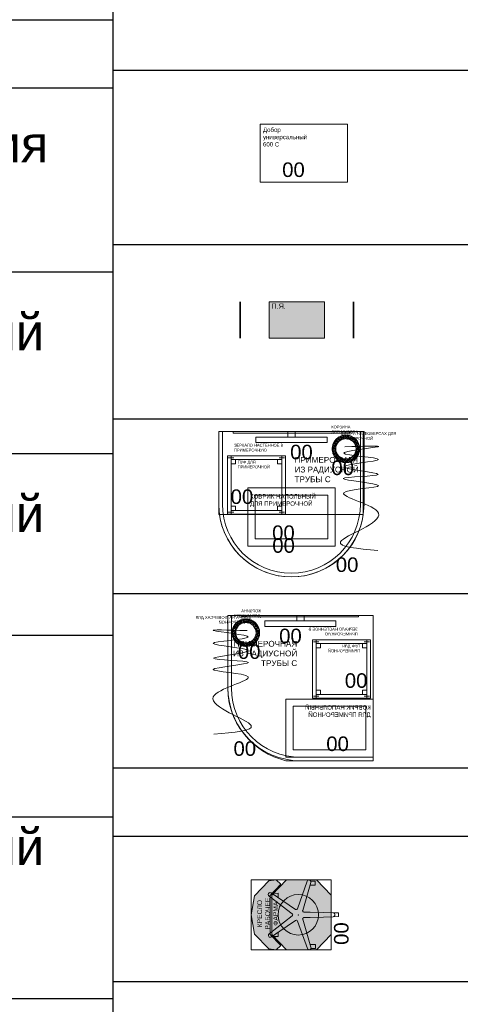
# Model space of a CAD drawing. Header units: millimetres. Extents: x -692150 to 2662533, y -92609 to 65084.
# Tile 48 of 256: x -60145 to -57112, y -47900 to -41125. Entities that reach past the tile are written whole.
import ezdxf
from ezdxf import colors
from ezdxf.entities.mleader import LeaderData, LeaderLine
from ezdxf.math import Vec2, Vec3

# ---------------------------------------------------------------- set-up
doc = ezdxf.new("R2010")
doc.units = ezdxf.units.MM
doc.layers.get('Defpoints').update_dxf_attribs({"color": 30})
doc.layers.add('09_АР_Мебель', color=7, linetype='Continuous', lineweight=9, true_color=0x000000)
doc.layers.add('1. ПОДЛОЖКА', color=7, linetype='Continuous', lineweight=0, true_color=0x9b9292)
doc.layers.add('11_АР_Номер мебели', color=1, linetype='Continuous', lineweight=13, plot=False)
doc.layers.add('17_АР_Текст', color=235, linetype='Continuous', lineweight=0)
doc.styles.add('_ТЕКСТОВЫЙ', font='arial.ttf', dxfattribs={"width": 0.8})
doc.styles.add('HVAC_AEP', font='arial.ttf')
doc.styles.get("Standard").update_dxf_attribs({"font": 'arial.ttf'})

# ---------------------------------------------------------------- blocks, each defined once
blk = doc.blocks.new('_Dot')
at = {"color": 0, "linetype": 'ByBlock', "lineweight": -2}
blk.add_line((-0.5, 0), (-1, 0), dxfattribs=at)
at = {"color": 0, "linetype": 'ByBlock', "const_width": 0.5}
blk.add_lwpolyline([(-0.25, 0, 1), (0.25, 0, 1)], format="xyb", close=True, dxfattribs=at)
blk = doc.blocks.new('*T216')
at = {"color": 0, "linetype": 'ByBlock', "lineweight": -2, "transparency": 16777216}
for p, q in [((0, 0), (6500, 0)), ((0, 0), (0, -13669.7)), ((6500, 0), (6500, -13669.7)), ((0, -469.7), (6500, -469.7)), ((2500, -469.7), (2500, -13669.7)), ((0, -1669.7), (6500, -1669.7)), ((0, -2869.7), (6500, -2869.7)), ((0, -4069.7), (6500, -4069.7)), ((0, -5269.7), (6500, -5269.7)), ((0, -6469.7), (6500, -6469.7)), ((0, -7669.7), (6500, -7669.7)), ((0, -8869.7), (6500, -8869.7)), ((0, -10069.7), (6500, -10069.7)), ((0, -11269.7), (6500, -11269.7)), ((0, -12469.7), (6500, -12469.7)), ((0, -13669.7), (6500, -13669.7))]:
    blk.add_line(p, q, dxfattribs=at)
at = {"color": 0, "lineweight": 15, "transparency": 16777216, "style": 'HVAC_AEP'}
for s, insert, char_height, width, attachment_point in [('Хранение (стеллажи, шкафы)', (3250, -234.8), 300, 6497, 5), ('Стеллаж 400мм', (2550, -1069.7), 250, 3900, 4), ('Стеллаж 600мм', (2550, -2269.7), 250, 3900, 4), ('Стеллаж для^Jрозницы 400мм', (2550, -3469.7), 250, 3900, 4), ('Стеллаж для^Jрозницы 600мм', (2550, -4669.7), 250, 3900, 4), ('Шкаф ТМЦ', (2550, -5869.7), 250, 3900, 4), ('Шкаф для розницы', (2550, -7069.7), 250, 3900, 4), ('Шкаф Архива', (2550, -8269.7), 250, 3900, 4), ('Сейф', (2550, -9469.7), 250, 3900, 4), ('Шкаф уборочного^Jинвентаря', (2550, -10669.7), 250, 3900, 4), ('Шкаф для одежды', (2550, -11869.7), 250, 3900, 4), ('Шкаф для личных^Jвещей', (2550, -13069.7), 250, 3900, 4)]:
    blk.add_mtext(s, dxfattribs=dict(at, insert=insert, char_height=char_height, width=width, attachment_point=attachment_point))
blk = doc.blocks.new('*T217')
at = {"color": 0, "linetype": 'ByBlock', "lineweight": -2, "transparency": 16777216}
for p, q in [((0, 0), (6500, 0)), ((0, 0), (0, -14269.7)), ((6500, 0), (6500, -14269.7)), ((0, -469.7), (6500, -469.7)), ((2500, -469.7), (2500, -14269.7)), ((0, -1735.2), (6500, -1735.2)), ((0, -2985.2), (6500, -2985.2)), ((0, -4235.2), (6500, -4235.2)), ((0, -5485.2), (6500, -5485.2)), ((0, -6735.2), (6500, -6735.2)), ((0, -7985.2), (6500, -7985.2)), ((0, -9235.2), (6500, -9235.2)), ((0, -10335.2), (6500, -10335.2)), ((0, -11435.2), (6500, -11435.2)), ((0, -12535.2), (6500, -12535.2)), ((0, -14269.7), (6500, -14269.7))]:
    blk.add_line(p, q, dxfattribs=at)
at = {"color": 0, "lineweight": 15, "transparency": 16777216, "style": 'HVAC_AEP'}
for s, insert, char_height, width, attachment_point in [('Клиентский зал', (3250, -234.8), 300, 6497, 5), ('Стол для заполнения^Jдокументов/МГН', (2550, -1102.4), 250, 3900, 4), ('Стеллаж пристенный^J2250 х 665 х 500', (2550, -2360.2), 250, 3900, 4), ('Стеллаж пристенный^J2250 х 1000 х 500', (2550, -3610.2), 250, 3900, 4), ('Стеллаж островной^J1550 х 1000 х 1000', (2550, -4860.2), 250, 3900, 4), ('Стеллаж пристенный^Jугловой^J2250 х 1000 х 500', (2550, -6110.2), 250, 3900, 4), ('Стул для мест^Jожидания (голубой)', (2550, -7360.2), 250, 3900, 4), ('Рекламно^Jинформационный^Jстенд А3', (2550, -8610.2), 250, 3900, 4), ('Информационный^Jстенд А4', (2550, -9785.2), 250, 3900, 4), ('Стойка поворотная^Jдля ГЖП', (2550, -10885.2), 250, 3900, 4), ('Стойка поворотная^Jдля открыток', (2550, -11985.2), 250, 3900, 4), ('Банкомат', (2550, -13402.4), 250, 3900, 4)]:
    blk.add_mtext(s, dxfattribs=dict(at, insert=insert, char_height=char_height, width=width, attachment_point=attachment_point))
blk = doc.blocks.new('*T218')
at = {"color": 0, "linetype": 'ByBlock', "lineweight": -2, "transparency": 16777216}
for p, q in [((0, 0), (6500, 0)), ((0, 0), (0, -18817.053206)), ((2500, 0), (2500, -16417.053206)), ((6500, 0), (6500, -18817.053206)), ((0, -1200), (6500, -1200)), ((0, -2400), (6500, -2400)), ((0, -3600), (6500, -3600)), ((0, -4800), (6500, -4800)), ((0, -6408.526603), (6500, -6408.526603)), ((0, -8017.053206), (6500, -8017.053206)), ((0, -9217.053206), (6500, -9217.053206)), ((0, -10417.053206), (6500, -10417.053206)), ((0, -11617.053206), (6500, -11617.053206)), ((0, -12817.053206), (6500, -12817.053206)), ((0, -14017.053206), (6500, -14017.053206)), ((0, -15217.053206), (6500, -15217.053206)), ((0, -16417.053206), (2500, -16417.053206)), ((0, -17617.053206), (6500, -17617.053206)), ((2500, -17617.053206), (2500, -18817.053206)), ((0, -18817.053206), (6500, -18817.053206))]:
    blk.add_line(p, q, dxfattribs=at)
at = {"color": 0, "linetype": 'ByBlock', "lineweight": 9, "transparency": 16777216}
for q in [(6500, -16417.053206), (2500, -17617.053206)]:
    blk.add_line((2500, -16417.053206), q, dxfattribs=at)
at = {"color": 0, "lineweight": 15, "transparency": 16777216, "char_height": 250, "width": 3900, "attachment_point": 4, "style": 'HVAC_AEP'}
for s, insert in [('Холодильник для^Jнапитков', (2550, -600)), ('Ларь морозильный', (2550, -1800)), ('Шкаф абонементный', (2550, -3000)), ('Витрина настенная', (2550, -4200)), ('Барьер^Jуниверсальный для^Jоткрытой выкладки^J1400 С', (2550, -5604.263302)), ('Барьер^Jуниверсальный для^Jоткрытой выкладки^J700 С', (2550, -7212.789905)), ('Витрина напольная', (2550, -8617.053206)), ('Стеллаж для^Jгофротары', (2550, -9817.053206)), ('Терминал СУО^Jнапольный', (2550, -11017.053206)), ('Добор^Jуниверсальный 200 С', (2550, -12217.053206)), ('Добор^Jуниверсальный 400 С', (2550, -13417.053206)), ('Добор^Jуниверсальный 600 С', (2550, -14617.053206)), ('Почтовый ящик', (2550, -15817.053206)), ('Примерочная ', (2550, -17017.053206)), ('Примерочная ', (2550, -18217.053206))]:
    blk.add_mtext(s, dxfattribs=dict(at, insert=insert))
blk = doc.blocks.new('Почтовый ящик')
at = {"layer": '09_АР_Мебель', "true_color": 0x2776bb, "transparency": 33554559}
h = blk.add_hatch(color=152, dxfattribs=at)
h.dxf.hatch_style = 1
h.paths.add_polyline_path([(380, 0), (0, 0), (0, -250), (380, -250)])
at = {"layer": '09_АР_Мебель'}
blk.add_lwpolyline([(380, 0), (0, 0), (0, -250), (380, -250)], close=True, dxfattribs=at)
blk.add_lwpolyline([(380, 0), (0, 0), (0, -250), (380, -250)], close=True, dxfattribs=at)
at = {"layer": 'Defpoints', "lineweight": 35}
for points in [[(-200, 0), (-200, -250)], [(580, 0), (580, -250)]]:
    blk.add_lwpolyline(points, dxfattribs=at)
at = {"layer": '09_АР_Мебель', "insert": (16.1, -12.6), "char_height": 35, "attachment_point": 1}
blk.add_mtext_dynamic_manual_height_columns('{\\C7;П.Я.}', width=258, gutter_width=12.5, heights=[0], dxfattribs=at)
blk = doc.blocks.new('*U257')
at = {"layer": '09_АР_Мебель'}
blk.add_lwpolyline([(0, 0), (600, 0), (600, -400), (0, -400)], close=True, dxfattribs=at)
at = {"layer": '1. ПОДЛОЖКА'}
blk.add_lwpolyline([(0, 0), (600, 0), (600, -400), (0, -400)], close=True, dxfattribs=at)
at = {"flags": 1}
for tag, p in [('КОД_ОБОРУДОВАНИЯ', (170.1, 135.1)), ('ДОП_ИНФОРМАЦИЯ', (170.1, 82.9)), ('ДОГОВОР', (170.1, 27.9))]:
    blk.add_attdef(tag, p, '', height=25, dxfattribs=at)
at = {"layer": '09_АР_Мебель', "lineweight": 0, "insert": (19.5, -24.3), "char_height": 30, "attachment_point": 1}
blk.add_mtext_dynamic_manual_height_columns('{\\C7;Добор универсальный 600 С}', width=348.407, gutter_width=12.5, heights=[0], dxfattribs=at)
at = {"layer": '11_АР_Номер мебели', "flags": 4}
blk.add_attdef('Номер', (151.7, -364.1), '', height=100, dxfattribs=at)
blk = doc.blocks.new('ПРИМЕРОЧНАЯ ИЗ РАДИУСНОЙ ТРУБЫ С')
at = {"layer": '09_АР_Мебель', "lineweight": 0}
for points in [[(0, 0), (1000, 0)], [(25, -500), (25, 0), (0, 0), (0, -500)], [(1000, -500), (1000, 0), (975, 0), (975, -500)]]:
    blk.add_lwpolyline(points, dxfattribs=at)
for radius in [500, 475]:
    blk.add_arc((500, -500), radius, 180, 0, dxfattribs=at)
at = {"flags": 1}
for tag, p in [('КОД_ОБОРУДОВАНИЯ', (7.7, 111.4)), ('ДОП_ИНФОРМАЦИЯ', (7.7, 59.2)), ('ДОГОВОР', (12.8, 9.2))]:
    blk.add_attdef(tag, p, '', height=25, dxfattribs=at)
at = {"layer": '09_АР_Мебель', "insert": (522, -174.8), "char_height": 40, "attachment_point": 1}
blk.add_mtext_dynamic_manual_height_columns('{\\C7;ПРИМЕРОЧНАЯ ИЗ РАДИУСНОЙ ТРУБЫ С}', width=500, gutter_width=12.5, heights=[0], dxfattribs=at)
at = {"layer": '11_АР_Номер мебели', "flags": 4}
blk.add_attdef('Номер', (286.5, -925.7), '', height=100, dxfattribs=at)
blk = doc.blocks.new('Зеркало настенное в примерочную')
at = {"layer": '09_АР_Мебель', "lineweight": 0}
for points in [[(-400.3, -10), (399.7, -10), (399.7, 0), (-400.3, 0), (-400.3, -10)], [(-245, -75), (-245, -37.5), (245, -37.5), (245, -75), (-245, -75)]]:
    blk.add_lwpolyline(points, dxfattribs=at)
blk.add_lwpolyline([(-25.1, 0), (25.1, 0), (25.1, -37.5), (-25.1, -37.5)], close=True, dxfattribs=at)
at = {"flags": 1}
for tag, p in [('КОД_ОБОРУДОВАНИЯ', (-392.6, 111.4)), ('ДОП_ИНФОРМАЦИЯ', (-392.6, 59.2)), ('ДОГОВОР', (-387.5, 9.2))]:
    blk.add_attdef(tag, p, '', height=25, dxfattribs=at)
at = {"layer": '09_АР_Мебель', "insert": (-394.8, -84.1), "char_height": 20, "attachment_point": 1}
blk.add_mtext_dynamic_manual_height_columns('{\\C7;ЗЕРКАЛО НАСТЕННОЕ В ПРИМЕРОЧНУЮ}', width=500, gutter_width=12.5, heights=[0], dxfattribs=at)
at = {"layer": '11_АР_Номер мебели', "flags": 4}
blk.add_attdef('Номер', (12, -174.1), '', height=100, dxfattribs=at)
blk = doc.blocks.new('Пуф для примерочной')
at = {"layer": '09_АР_Мебель'}
for points in [[(0, -400), (0, 0), (25, 0), (25, -400), (0, -400)], [(375, -25), (25, -25), (25, 0), (375, 0), (375, -25)], [(375, -400), (375, 0), (400, 0), (400, -400), (375, -400)], [(6.5, -12.5), (43.5, -12.5)], [(25, -25), (55, -25), (55, -55), (25, -55), (25, -25)], [(345, -25), (375, -25), (375, -55), (345, -55), (345, -25)], [(356.5, -12.5), (393.5, -12.5)], [(6.5, -387.5), (43.5, -387.5)], [(25, -345), (55, -345), (55, -375), (25, -375), (25, -345)], [(375, -400), (25, -400), (25, -375), (375, -375), (375, -400)], [(345, -345), (375, -345), (375, -375), (345, -375), (345, -345)], [(356.5, -387.5), (393.5, -387.5)]]:
    blk.add_lwpolyline(points, dxfattribs=at)
at = {"flags": 1}
for tag, p in [('КОД_ОБОРУДОВАНИЯ', (7.7, 111.4)), ('ДОП_ИНФОРМАЦИЯ', (7.7, 59.2)), ('ДОГОВОР', (12.8, 9.2))]:
    blk.add_attdef(tag, p, '', height=25, dxfattribs=at)
at = {"layer": '09_АР_Мебель', "insert": (70.7, -31.9), "char_height": 20, "attachment_point": 1}
blk.add_mtext_dynamic_manual_height_columns('{\\C7;ПУФ ДЛЯ \\PПРИМЕРОЧНОЙ}', width=500, gutter_width=12.5, heights=[0], dxfattribs=at)
at = {"layer": '11_АР_Номер мебели', "flags": 4}
blk.add_attdef('Номер', (22.4, -329.9), '', height=100, dxfattribs=at)
blk = doc.blocks.new('Коврик напольный для примерочной')
at = {"layer": '09_АР_Мебель', "lineweight": 0}
blk.add_lwpolyline([(0, 0), (600, 0), (600, -400), (0, -400), (0, 0)], dxfattribs=at)
blk.add_lwpolyline([(50, -50), (550, -50), (550, -350), (50, -350)], close=True, dxfattribs=at)
at = {"flags": 1}
for tag, p in [('КОД_ОБОРУДОВАНИЯ', (10.7, 112.4)), ('ДОП_ИНФОРМАЦИЯ', (10.7, 60.2)), ('ДОГОВОР', (15.8, 10.3))]:
    blk.add_attdef(tag, p, '', height=25, dxfattribs=at)
at = {"layer": '09_АР_Мебель', "insert": (15.2, -42.7), "char_height": 30, "attachment_point": 1}
blk.add_mtext_dynamic_manual_height_columns('{\\C7;КОВРИК НАПОЛЬНЫЙ ДЛЯ ПРИМЕРОЧНОЙ}', width=500, gutter_width=12.5, heights=[0], dxfattribs=at)
at = {"layer": '11_АР_Номер мебели', "flags": 4}
blk.add_attdef('Номер', (167.4, -358), '', height=100, dxfattribs=at)
blk = doc.blocks.new('Корзина для мусора')
at = {"layer": '09_АР_Мебель', "lineweight": 0, "true_color": 0x636466}
h = blk.add_hatch(dxfattribs=at)
h.set_pattern_fill('ANSI38', color=251, scale=3)
h.set_pattern_definition([(45, (-4667.57, -3390.71), (-6.735192, 6.735192), []), (135, (-4667.57, -3390.71), (-20.205576, 6.735192), [23.8125, -14.2875])])
h.paths.add_polyline_path([(-95, 0, 1), (95, 0, 1)])
h.paths.add_polyline_path([(70, 0, -1), (-70, 0, -1)], flags=16)
at = {"layer": '09_АР_Мебель', "lineweight": 0}
for radius in [95, 70]:
    blk.add_circle((0, 0), radius, dxfattribs=at)
at = {"flags": 1}
for tag, p in [('КОД_ОБОРУДОВАНИЯ', (-90, 273.6)), ('ДОП_ИНФОРМАЦИЯ', (-90, 221.5)), ('ДОГОВОР', (-84.8, 171.5))]:
    blk.add_attdef(tag, p, '', height=25, dxfattribs=at)
at = {"layer": '09_АР_Мебель', "insert": (-101, 160.2), "char_height": 20, "attachment_point": 1}
blk.add_mtext_dynamic_manual_height_columns('{\\C7;КОРЗИНА ДЛЯ МУСОРА}', width=189.855, gutter_width=12.5, heights=[0], dxfattribs=at)
at = {"layer": '11_АР_Номер мебели', "flags": 4}
blk.add_attdef('Номер', (-99.9, -180.6), '', height=100, dxfattribs=at)
blk = doc.blocks.new('Штора на люверсах для примерочной')
at = {"layer": '09_АР_Мебель'}
blk.add_spline([(-122.7, -25.6), (106.9, -25.6), (-129.9, -70.4), (110.5, -113.4), (-126.3, -163.6), (106.9, -215.8), (-133.4, -244.5), (110.5, -292.9), (-129.8, -343), (109.9, -482.2), (-151.7, -679.5), (105.3, -739.1)], degree=3, dxfattribs=at)
at = {"flags": 1}
for tag, p in [('КОД_ОБОРУДОВАНИЯ', (-142.9, 206.4)), ('ДОП_ИНФОРМАЦИЯ', (-142.9, 154.2)), ('ДОГОВОР', (-137.8, 104.3))]:
    blk.add_attdef(tag, p, '', height=25, dxfattribs=at)
at = {"layer": '09_АР_Мебель', "insert": (-149.4, 75.2), "char_height": 20, "attachment_point": 1}
blk.add_mtext_dynamic_manual_height_columns('{\\C7;ШТОРА НА ЛЮВЕРСАХ ДЛЯ ПРИМЕРОЧНОЙ}', width=500, gutter_width=12.5, heights=[0], dxfattribs=at)
at = {"layer": '11_АР_Номер мебели', "flags": 4}
blk.add_attdef('Номер', (-184.1, -887.2), '', height=100, dxfattribs=at)
blk = doc.blocks.new('ПРИМЕРОЧНАЯ РАДИУСНАЯ')
at = {"layer": '1. ПОДЛОЖКА'}
blk.add_lwpolyline([(-500.3, 0), (494.8, 0), (494.8, -569.7), (-500.3, -569.7)], close=True, dxfattribs=at)
blk.add_lwpolyline([(494.8, -569.7, -0.869003), (-495.4, -569.7)], format="xyb", dxfattribs=at)
ref = blk.add_blockref('ПРИМЕРОЧНАЯ ИЗ РАДИУСНОЙ ТРУБЫ С', (-500.3, 0))
ref.add_attrib('Номер', '00', (-131.6, -834), dxfattribs={"layer": '11_АР_Номер мебели', "height": 100})
ref = blk.add_blockref('Зеркало настенное в примерочную', (0, 0))
ref.add_attrib('Номер', '00', (-8.6, -191), dxfattribs={"layer": '11_АР_Номер мебели', "height": 100})
ref = blk.add_blockref('Корзина для мусора', (375.1, -118.7))
ref.add_attrib('Номер', '00', (275.2, -299.2), dxfattribs={"layer": '11_АР_Номер мебели', "height": 100})
ref = blk.add_blockref('Штора на люверсах для примерочной', (489.7, -78.8))
ref.add_attrib('Номер', '00', (305.6, -966), dxfattribs={"layer": '11_АР_Номер мебели', "height": 100})
ref = blk.add_blockref('Пуф для примерочной', (-440.6, -168.1))
ref.add_attrib('Номер', '00', (-418.2, -498), dxfattribs={"layer": '11_АР_Номер мебели', "height": 100})
ref = blk.add_blockref('Коврик напольный для примерочной', (-300, -388))
ref.add_attrib('Номер', '00', (-132.6, -746), dxfattribs={"layer": '11_АР_Номер мебели', "height": 100})
blk = doc.blocks.new('A$C0D5956B1')
at = {"layer": '09_АР_Мебель', "lineweight": 0}
for points in [[(0, 1000), (-1000, 1000)], [(-1000, 500), (-1000, 1000), (-975, 1000), (-975, 500)], [(0, 1000), (0, 500)], [(0, 1000), (0, 0)], [(0, 25), (-500, 25)], [(0, 0), (-500, 0)]]:
    blk.add_lwpolyline(points, dxfattribs=at)
for radius in [500, 475]:
    blk.add_arc((-500, 500), radius, 180, 270, dxfattribs=at)
at = {"layer": '1. ПОДЛОЖКА'}
blk.add_lwpolyline([(0, 1000), (0, 0), (-600, 0, -0.341927), (-1000, 500), (-1000, 1000), (0, 1000)], format="xyb", dxfattribs=at)
ref = blk.add_blockref('Корзина для мусора', (-875.4, 881.3), dxfattribs=dict(xscale=-1))
ref.add_attrib('Номер', '00', (-930, 700.8), dxfattribs={"layer": '11_АР_Номер мебели', "height": 100})
ref = blk.add_blockref('Штора на люверсах для примерочной', (-990, 921.2), dxfattribs=dict(xscale=-1))
ref.add_attrib('Номер', '00', (-960.4, 34), dxfattribs={"layer": '11_АР_Номер мебели', "height": 100})
ref = blk.add_blockref('Зеркало настенное в примерочную', (-500.3, 1000), dxfattribs=dict(xscale=-1))
ref.add_attrib('Номер', '00', (-646.2, 809), dxfattribs={"layer": '11_АР_Номер мебели', "height": 100})
ref = blk.add_blockref('Пуф для примерочной', (-17.3, 831.9), dxfattribs=dict(xscale=-1))
ref.add_attrib('Номер', '00', (-194.3, 502), dxfattribs={"layer": '11_АР_Номер мебели', "height": 100})
ref = blk.add_blockref('Коврик напольный для примерочной', (0, 425), dxfattribs=dict(xscale=-1))
ref.add_attrib('Номер', '00', (-321.9, 67), dxfattribs={"layer": '11_АР_Номер мебели', "height": 100})
at = {"flags": 1}
for tag, p in [('ДОП_ИНФОРМАЦИЯ', (-7.7, 1059.2)), ('КОД_ОБОРУДОВАНИЯ', (-7.7, 1111.4)), ('ДОГОВОР', (-12.8, 1009.2))]:
    blk.add_attdef(tag, p, '', height=25, dxfattribs=at)
at = {"layer": '09_АР_Мебель', "insert": (-522, 825.2), "char_height": 40, "attachment_point": 3}
blk.add_mtext_dynamic_manual_height_columns('{\\C7;ПРИМЕРОЧНАЯ ИЗ РАДИУСНОЙ ТРУБЫ С}', width=500, gutter_width=12.5, heights=[0], dxfattribs=at)
blk = doc.blocks.new('*T220')
at = {"color": 0, "linetype": 'ByBlock', "lineweight": -2, "transparency": 16777216}
for p, q in [((0, 0), (6500, 0)), ((0, 0), (0, -9080.2)), ((6500, 0), (6500, -9080.2)), ((0, -469.7), (6500, -469.7)), ((2500, -469.7), (2500, -9080.2)), ((0, -1469.7), (6500, -1469.7)), ((0, -2469.7), (6500, -2469.7)), ((0, -4075), (6500, -4075)), ((0, -5680.2), (6500, -5680.2)), ((0, -6680.2), (6500, -6680.2)), ((0, -7880.2), (6500, -7880.2)), ((0, -9080.2), (6500, -9080.2))]:
    blk.add_line(p, q, dxfattribs=at)
at = {"color": 0, "lineweight": 15, "transparency": 16777216, "style": 'HVAC_AEP'}
for s, insert, char_height, width, attachment_point in [('Фарма', (3250, -234.8), 300, 6497, 5), ('Кресло рабочее', (2550, -969.7), 250, 3900, 4), ('Холодильник^Jфармацевтический', (2550, -1969.7), 250, 3900, 4), ('Аптечный шкаф для^Jрецептурных^Jлекарств с замками^J1099Х460Х 2200', (2550, -3272.3), 250, 3900, 4), ('Аптечный шкаф для^Jхранения резиновых^Jизделий^J600Х400Х2000 мм', (2550, -4877.6), 250, 3900, 4), ('Шкаф для хранения^JЛП 800Х400Х 2000', (2550, -6180.2), 250, 3900, 4), ('Шкаф металл.для^Jхранения ССЖ^J300Х500Х 1860', (2550, -7280.2), 250, 3900, 4), ('Тумба под^Jхолодильник^J600Х610Х516', (2550, -8480.2), 250, 3900, 4)]:
    blk.add_mtext(s, dxfattribs=dict(at, insert=insert, char_height=char_height, width=width, attachment_point=attachment_point))
blk = doc.blocks.new('Кресло рабочее _фарма')
at = {"layer": '09_АР_Мебель', "lineweight": 0, "true_color": 0x7aafdf}
h = blk.add_hatch(color=143, dxfattribs=at)
h.dxf.hatch_style = 1
h.paths.add_polyline_path([(131.7, 527.8), (0, 550), (-131.7, 527.8), (-234.1, 429.5), (-240, 377.1), (-211.3, 345.5), (-134.2, 419.4), (134.2, 419.4), (211.3, 345.5), (240, 377.1), (234.1, 429.5)])
h = blk.add_hatch(color=143, dxfattribs=at)
h.dxf.hatch_style = 1
h.paths.add_polyline_path([(240, 306.2), (134.9, 407.1), (-134.9, 407.1), (-240, 306.2), (-240, 100.9), (-134.9, 0), (134.9, 0), (240, 100.9)])
at = {"layer": '09_АР_Мебель', "lineweight": 0, "true_color": 0x136734}
h = blk.add_hatch(color=116, dxfattribs=at)
h.dxf.hatch_style = 1
h.paths.add_polyline_path([(100.2, 262.8), (37.7, 262.8), (37.7, 325.3), (-37.3, 325.3), (-37.3, 262.8), (-99.8, 262.8), (-99.8, 187.8), (-37.3, 187.8), (-37.3, 125.3), (37.7, 125.3), (37.7, 187.8), (100.2, 187.8)])
at = {"layer": '09_АР_Мебель'}
for p, q in [((-152, 410.9), (-38.1, 245.2)), ((-7.2, 267.8), (-130.6, 426.5)), ((129.3, 427.3), (7, 267.8)), ((37.9, 245.5), (150.8, 411.8)), ((148, 407.7), (118.6, 364.4)), ((148.2, 364.5), (148, 407.7)), ((-148.6, 405.9), (-148.4, 363.6)), ((-119.5, 363.7), (-148.6, 405.9)), ((-148.4, 363.6), (-119.5, 363.7)), ((118.6, 364.4), (148.2, 364.5)), ((-42.4, 231.7), (-231.5, 163.4)), ((231.6, 164.9), (42.4, 232)), ((-230.6, 138.2), (-230.5, 108)), ((-223.2, 138.3), (-30.5, 195.4)), ((-204.5, 143.8), (-223.2, 138.3)), ((-204.4, 108.1), (-204.5, 143.8)), ((-19, 187.1), (-17.6, 143.3)), ((-14.7, 53.1), (-17.6, 143.3)), ((18.1, 143.4), (15.7, 53.2)), ((18.1, 143.4), (19.2, 187.2)), ((30.7, 195.6), (223.5, 139.7)), ((223.5, 139.7), (204.8, 145.1)), ((204.8, 145.1), (204.9, 109.4)), ((231, 109.5), (231, 139.7)), ((231.6, 164.9), (231.6, 164.9)), ((-230.5, 108), (-215.6, 108.1)), ((-215.6, 108.1), (-204.4, 108.1)), ((204.9, 109.4), (216.1, 109.4)), ((216.1, 109.4), (231, 109.5)), ((-14.7, 53.1), (-12.5, -13.8)), ((14, -13.7), (15.7, 53.2)), ((-12.4, -15.2), (-12.3, -50.1)), ((-12.3, -50.1), (14.2, -50)), ((14.1, -11.1), (14, -13.7)), ((14.2, -50), (14.1, -11.1))]:
    blk.add_line(p, q, dxfattribs=at)
at = {"layer": '09_АР_Мебель', "lineweight": 0}
blk.add_line((-134.2, 419.4), (134.2, 419.4), dxfattribs=at)
for points in [[(0, 550), (-131.7, 527.8)], [(0, 550), (131.7, 527.8)], [(-131.7, 527.8), (-234.1, 429.5)], [(131.7, 527.8), (234.1, 429.5)], [(-234.1, 429.5), (-240, 377.1)], [(-134.2, 419.4), (-211.3, 345.5)], [(134.2, 419.4), (211.3, 345.5)], [(234.1, 429.5), (240, 377.1)], [(-211.3, 345.5), (-240, 377.1)], [(211.3, 345.5), (240, 377.1)], [(-134.9, 0), (-240, 100.9)], [(134.9, 0), (240, 100.9)]]:
    blk.add_lwpolyline(points, dxfattribs=at)
blk.add_lwpolyline([(-240, 306.2), (-134.9, 407.1), (134.9, 407.1), (240, 306.2), (240, 100.9), (134.9, 0), (-134.9, 0), (-240, 100.9)], close=True, dxfattribs=at)
blk.add_circle((0.8, 225.5), 139.4, dxfattribs=at)
at = {"layer": '09_АР_Мебель'}
blk.add_circle((0, 225.5), 0.752, dxfattribs=at)
for centre, radius, start, end in [((-141, 418.4), 13.2, 37.8474, 214.51114), ((139.8, 419.2), 13.2, 325.8474, 142.51114), ((-45.5, 240.1), 8.97, 289.8474, 34.51114), ((-0.1, 273.3), 8.97, 217.8474, 322.51114), ((45.4, 240.4), 8.97, 145.8474, 250.48936), ((-227, 151), 13.2, 109.8474, 286.51114), ((-227, 151), 13.2, 254.02273, 286.51114), ((-27.9, 186.8), 8.97, 1.8474, 106.51114), ((28.2, 187), 8.97, 73.82921, 178.51114), ((227.2, 152.4), 13.2, 253.82926, 70.51104), ((227.2, 152.4), 13.2, 253.82921, 286.33586), ((0.7, -13.4), 13.2, 181.8474, 358.51114), ((0.7, -13.4), 13.2, 187.79056, 358.51114)]:
    blk.add_arc(centre, radius, start, end, dxfattribs=at)
blk.add_point((0, 225.5), dxfattribs=at)
at = {"layer": '1. ПОДЛОЖКА'}
blk.add_lwpolyline([(-240, 0), (240, 0), (240, 550), (-240, 550)], close=True, dxfattribs=at)
at = {"flags": 1}
for tag, p in [('КОД_ОБОРУДОВАНИЯ', (7.7, 661.4)), ('ДОП_ИНФОРМАЦИЯ', (7.7, 609.2)), ('ДОГОВОР', (12.8, 559.2))]:
    blk.add_attdef(tag, p, '', height=25, dxfattribs=at)
at = {"layer": '09_АР_Мебель', "insert": (8.4, 436.7), "char_height": 33, "attachment_point": 5}
blk.add_mtext_dynamic_manual_height_columns('{\\C7;КРЕСЛО РАБОЧЕЕ\\PФАРМА}', width=250, gutter_width=12.5, heights=[0], dxfattribs=at)
at = {"layer": '11_АР_Номер мебели'}
blk.add_attdef('Номер', (-206.5, -120), '', height=100, dxfattribs=at)

msp = doc.modelspace()

# ---------------------------------------------------------------- block references
for name, p in [('*T216', (-66004.5, -27455.1)), ('*T218', (-59504.5, -27455.1)), ('*T217', (-66004.5, -41124.8)), ('ПРИМЕРОЧНАЯ РАДИУСНАЯ', (-58274.7, -43958.8)), ('A$C0D5956B1', (-57712.8, -46224)), ('*T220', (-59504.5, -46272.2))]:
    msp.add_blockref(name, p)
ref = msp.add_blockref('*U257', (-58489.8, -41842.9))
ref.add_attrib('Номер', '00', (-58338.1, -42207), dxfattribs={"layer": '11_АР_Номер мебели', "height": 100})
at = {"color": 30, "lineweight": 35}
msp.add_blockref('Почтовый ящик', (-58427.3, -43065.3), dxfattribs=at)
at = {"rotation": 90}
msp.add_blockref('Кресло рабочее _фарма', (-58001.6, -47284.3), dxfattribs=at).add_auto_attribs({'Номер': '00'})

# ---------------------------------------------------------------- leaders
at = {"layer": '17_АР_Текст', "lineweight": 18}
ml = msp.add_multileader_mtext('Standard', dxfattribs=at)
ml.set_content('ЦСУ оборудование:\\PМонитор 23,8"\\PСистемный блок (с комплектующими)\\PИсточник бесперебойного питания\\PМышь, клавиатура\\PWeb-камера\\PМФУ лазерный', color=256, style='_ТЕКСТОВЫЙ')
ml.set_leader_properties(lineweight=0)
ml.set_arrow_properties(name='DOT')
ml.build(insert=Vec2(0, 0))
ml.multileader.update_dxf_attribs({"text_left_attachment_type": 6, "text_right_attachment_type": 6, "dogleg_length": 0.36, "arrow_head_size": 50, "scale": 100})
ctx = ml.context
ctx.base_point, ctx.scale, ctx.char_height, ctx.arrow_head_size, ctx.landing_gap_size, ctx.plane_origin = Vec3(-74068.3, -45779.6), 100, 200, 50, 100, Vec3(-68828.3, -40627.4)
ctx.left_attachment, ctx.right_attachment, ctx.attachment_type = 6, 6, 2
notes = []
notes.append((ctx, [(1, (1, 1, 0), (-74104.3, -45779.6), (1, 0), 36, [(0, [(-74104.3, -44789.7)], 0, [])])]))
ctx.mtext.insert, ctx.mtext.width, ctx.mtext.defined_height, ctx.mtext.flow_direction = Vec3(-73968.3, -45524.1), 5220.324, 815.5, 5
for ctx, leaders in notes:
    for number, flags, end, landing, length, lines in leaders:
        leader = LeaderData()
        leader.index, (leader.has_last_leader_line, leader.has_dogleg_vector, leader.attachment_direction) = number, flags
        leader.last_leader_point, leader.dogleg_vector, leader.dogleg_length = Vec3(end), Vec3(landing), length
        for number, points, colour, breaks in lines:
            line = LeaderLine()
            line.index, line.vertices, line.color, line.breaks = number, Vec3.list(points), colors.encode_raw_color(colour), breaks
            leader.lines.append(line)
        ctx.leaders.append(leader)

doc.saveas('drawing.dxf')
